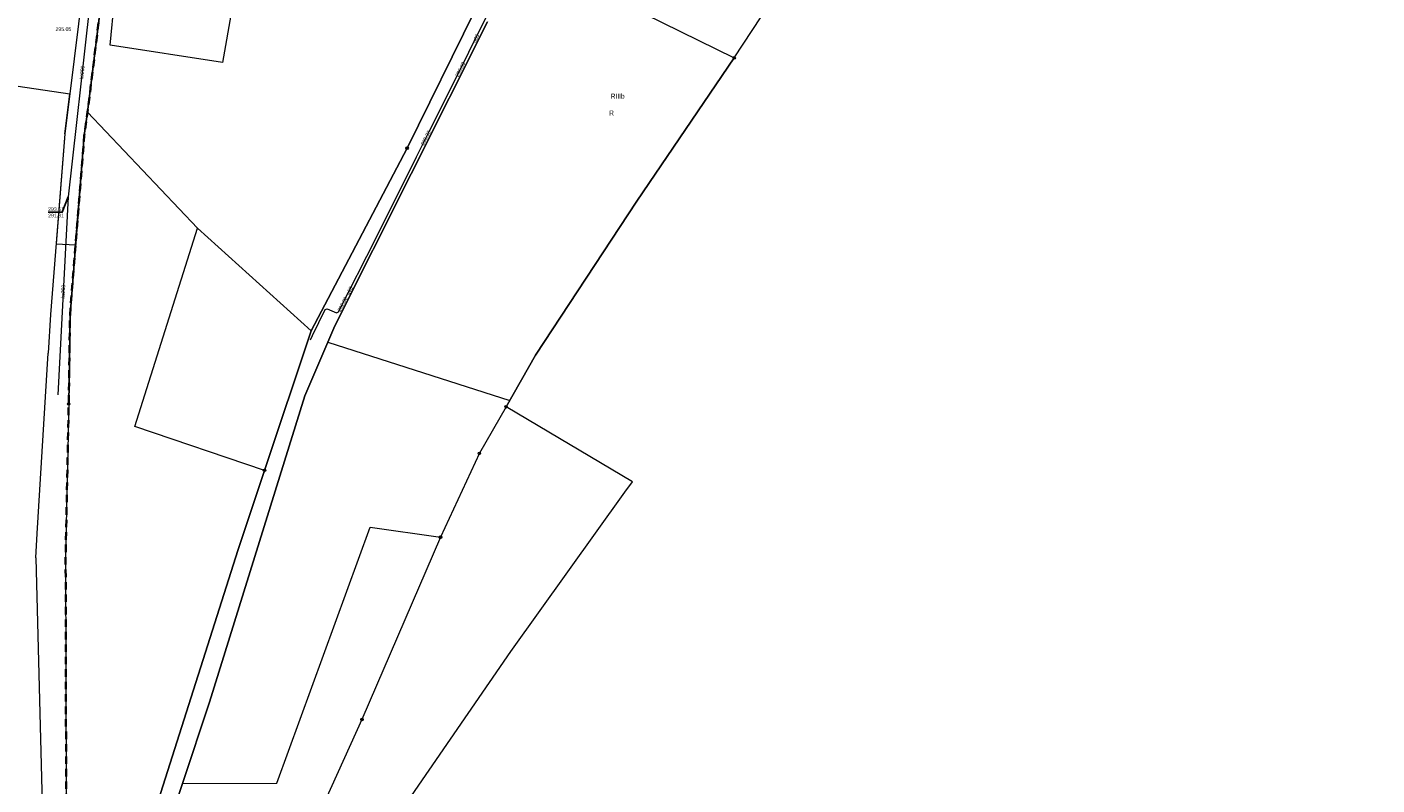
# Model space of a CAD drawing. Header units: metres. Extents: x 7423100 to 7429434, y 5527887 to 5533362.
# Tile 4 of 40: x 7426941 to 7427212, y 5531106 to 5531258. Entities that reach past the tile are written whole.
import ezdxf
from ezdxf.enums import TextEntityAlignment as Align

# ---------------------------------------------------------------- set-up
doc = ezdxf.new("R2010")
doc.units = ezdxf.units.M
doc.header["$MEASUREMENT"] = 0
doc.linetypes.add('1.5_1.0', pattern=[2.5, 1.5, -1])
doc.linetypes.add('219-500', pattern=[0])
doc.layers.get('0').update_dxf_attribs({"color": 2, "linetype": 'CONTINUOUS', "lineweight": 5})
for name, color, linetype in [('202-punkt graniczny', 7, 'CONTINUOUS'), ('203-punkt graniczny', 7, 'CONTINUOUS'), ('209-oznaczenie konturu klasyfikacyjnego', 7, 'CONTINUOUS'), ('210-oznaczenie konturu użytku gruntowego', 7, 'CONTINUOUS'), ('216-obręb ewidencyjny', 7, 'CONTINUOUS'), ('217-kontur klasyfikacyjny', 7, 'CONTINUOUS'), ('218-kontur użytku gruntowego', 7, 'CONTINUOUS'), ('219-działka ewidencyjna', 7, 'CONTINUOUS'), ('przewód gazowy', 7, 'CONTINUOUS'), ('przewód gazowy-Atr1', 7, 'CONTINUOUS'), ('przewód kanalizacyjny', 7, 'CONTINUOUS'), ('przewód kanalizacyjny-Atr1', 7, 'CONTINUOUS'), ('rzedna', 7, 'CONTINUOUS'), ('rzedna-Atr2', 7, 'CONTINUOUS'), ('rzedna-Atr3', 7, 'CONTINUOUS')]:
    doc.layers.add(name, color=color, linetype=linetype)
doc.styles.get("Standard").update_dxf_attribs({"font": 'Working1250.shx', "width": 0.75})

# ---------------------------------------------------------------- blocks, each defined once
blk = doc.blocks.new('203')
at = {"linetype": 'Continuous', "lineweight": 0}
h = blk.add_hatch(color=0, dxfattribs=at)
edge = h.paths.add_edge_path()
edge.add_arc((0, 0), 0.045, 0, 360)
blk = doc.blocks.new('202')
at = {"color": 0, "linetype": 'Continuous', "lineweight": 0}
blk.add_circle((0, 0), 0.25, dxfattribs=at)
blk = doc.blocks.new('PW01')
at = {"linetype": 'Continuous', "lineweight": 13}
h = blk.add_hatch(color=0, dxfattribs=at)
edge = h.paths.add_edge_path()
edge.add_arc((0, 0), 0.045, 0, 360)

msp = doc.modelspace()

# ---------------------------------------------------------------- linework, layer by layer
at = {"layer": '216-obręb ewidencyjny', "color": 7, "linetype": '1.5_1.0', "lineweight": 35, "flags": 128}
msp.add_lwpolyline([(7427465.39, 5530971.07), (7427486.65, 5530995.8), (7427495.11, 5531008.66), (7427506.55, 5531022.56), (7427519.92, 5531035.82), (7427519.91, 5531036.3), (7427540.59, 5531050.32), (7427543.86, 5531052.19), (7427571.29, 5531067.83), (7427590.31, 5531078.09), (7427613.86, 5531090.36), (7427646.86, 5531111.52), (7427660.42, 5531115.01), (7427662.16, 5531129.96), (7427666.71, 5531148.13), (7427670.68, 5531162.93), (7427670.94, 5531163.89), (7427672.3, 5531168.8), (7427678.26, 5531190.44), (7427681.76, 5531206.54), (7427682.92, 5531211.85), (7427685.79, 5531222.97), (7427687.08, 5531227.98), (7427693.27, 5531251.97), (7427696.49, 5531267.22), (7427697.15, 5531271.2), (7427705.01, 5531310.69), (7427706.98, 5531318.96), (7427709.16, 5531328.11), (7427710.97, 5531335.69), (7427711.99, 5531339.94), (7427715.7, 5531355.5), (7427716.72, 5531359.77), (7427717.33, 5531364), (7427719.63, 5531379.83), (7427720.91, 5531389.52), (7427720.1, 5531400.42), (7427722.9, 5531410.64), (7427724.18, 5531415.32), (7427734.05, 5531441.54), (7427734.54, 5531443.09), (7427737.48, 5531452.46), (7427746.03, 5531479.69), (7427750.79, 5531494.86), (7427755.27, 5531510.07), (7427764.29, 5531529.18), (7427769.04, 5531539.24), (7427783.7, 5531570.71), (7427800.96, 5531607.54), (7427810.14, 5531623.35), (7427817.05, 5531636.63), (7427820.22, 5531642.47), (7427823.76, 5531648.03), (7427828.76, 5531655.37), (7427835.75, 5531664.29), (7427847.7, 5531677.49), (7427857.3, 5531686.9), (7427863.35, 5531692.87), (7427866.84, 5531696.83), (7427873.21, 5531704.1), (7427875.02, 5531705.91), (7427875.9, 5531707), (7427877.05, 5531708.44), (7427882.64, 5531718.45), (7427883.93, 5531724.65), (7427887.73, 5531737.45), (7427891.69, 5531759.66), (7427891.48, 5531770.46), (7427892.27, 5531774.96), (7427890.97, 5531788.46), (7427890.75, 5531791.66), (7427885.03, 5531805.66), (7427884.53, 5531810.46), (7427884.63, 5531821.26), (7427891.42, 5531829.87), (7427906.99, 5531843.29), (7427916.38, 5531849.6), (7427929.99, 5531858.62), (7427946.45, 5531871.55), (7427946.91, 5531871.91), (7427951.16, 5531875.24), (7427948.04, 5531885.94), (7427960.54, 5531891.76), (7427964.44, 5531893.96), (7427978.13, 5531902.58), (7427991.32, 5531911), (7427995.73, 5531914.4), (7427996.71, 5531915.9), (7428010.31, 5531933.22), (7428022.68, 5531948.64), (7428034.97, 5531962.18), (7428048.85, 5531977.47), (7428055.64, 5531984.98), (7428067.62, 5531997.2), (7428088.07, 5532025.51), (7428095.13, 5532035.33), (7428118.02, 5532068.16), (7428124.13, 5532078.7), (7428127.6, 5532086.43), (7428137.36, 5532105.5), (7428146.28, 5532123.5), (7428156.46, 5532144.02), (7428165.92, 5532158.25), (7428174.92, 5532171.78), (7428184.81, 5532186.66), (7428197.91, 5532202.59), (7428203.6, 5532209.48), (7428212.77, 5532220.89), (7428222.36, 5532235.31), (7428227.59, 5532243.5), (7428239.65, 5532262.38), (7428262.18, 5532297.65), (7428262.89, 5532298.76), (7428267.28, 5532305.27), (7428280.85, 5532326.69), (7428294.78, 5532347.64), (7428302.22, 5532358.82), (7428306.83, 5532365.67), (7428308.41, 5532368.04), (7428310.22, 5532370.36), (7428313.2, 5532374.23), (7428314.71, 5532376.31), (7428318.18, 5532381.07), (7428330.97, 5532398.67), (7428340.32, 5532409.75), (7428341.48, 5532411.12), (7428357.54, 5532430.19), (7428358.07, 5532430.74), (7428411.8, 5532486.32), (7428420.17, 5532494.97), (7428420.71, 5532514.43), (7428420.95, 5532523.18), (7428421.59, 5532527.21), (7428425.03, 5532549.05), (7428428.58, 5532569.99), (7428428.82, 5532571.49), (7428433.55, 5532592.4), (7428433.7, 5532593.44), (7428439.72, 5532619.61), (7428441.16, 5532625.98), (7428447.68, 5532655.92), (7428448.85, 5532661.03), (7428450.4, 5532665.64), (7428456.16, 5532686.26), (7428464.05, 5532721.04), (7428466.61, 5532731.38), (7428471.44, 5532750.92), (7428477.31, 5532786.2), (7428477.75, 5532788.76), (7428481.61, 5532811.28), (7428485.02, 5532830.33), (7428485.96, 5532835.64), (7428489.02, 5532852.8), (7428491.88, 5532884.65), (7428490.49, 5532905.24), (7428489.9, 5532907.75), (7428488.34, 5532914.39), (7428477.51, 5532960.55), (7428474.58, 5532973.05), (7428466, 5532997.55), (7428463.57, 5533004.48), (7428458.75, 5533013.92), (7428458.62, 5533014.17), (7428456.91, 5533017.43), (7428443.52, 5533043.76), (7428441.89, 5533047.26), (7428432.02, 5533068.57), (7428429.1, 5533071.41), (7428421.46, 5533086.24), (7428417.65, 5533092.55), (7428416.37, 5533094.67), (7428407.6, 5533109.19), (7428399.88, 5533122.56), (7428399, 5533122.14), (7428384.14, 5533113.56), (7428358.23, 5533099.08), (7428353.17, 5533095.29), (7428350.35, 5533093.25), (7428346.37, 5533087.46), (7428335.97, 5533072.33), (7428323.99, 5533067.92), (7428302.18, 5533062.69), (7428276.87, 5533061.14), (7428266.59, 5533051.05), (7428253.59, 5533046.43), (7428242.99, 5533044.21), (7428237.11, 5533042.98), (7428216.6, 5533038.69), (7428207.43, 5533032.49), (7428201.31, 5533028.37), (7428186.87, 5533034.21), (7428178.41, 5533037.64), (7428168.31, 5533043.53), (7428156.68, 5533050.32), (7428152.08, 5533051.21), (7428139.57, 5533053.7), (7428130.77, 5533054.49), (7428119.27, 5533054.07), (7428110.39, 5533057.64), (7428098.36, 5533062.45), (7428085.46, 5533065.12), (7428082.36, 5533065.74), (7428081.89, 5533065.84), (7428070.35, 5533068.22), (7428061.98, 5533066.4), (7428048.15, 5533063.39), (7428038.77, 5533047.18), (7428032.37, 5533043.17), (7428026.27, 5533043.06), (7428020.58, 5533038.95), (7428010.18, 5533037.34), (7428004.88, 5533032.35), (7428000.78, 5533031.33), (7427991.37, 5533039.32), (7427978.58, 5533036.3), (7427952.09, 5533018.67), (7427941.39, 5533020.76), (7427919.92, 5533006.23), (7427911, 5533012.52), (7427905.49, 5533014.21), (7427886.6, 5533008.59), (7427878.01, 5533000.38), (7427860.42, 5533000.76), (7427856.1, 5533001.85), (7427848.81, 5532996.66), (7427844.63, 5532991.34), (7427833.61, 5532990.73), (7427830.19, 5532991.64), (7427821.61, 5532993.91), (7427801.42, 5532985.49), (7427799.22, 5532979.48), (7427785.84, 5532966.97), (7427779.24, 5532967.86), (7427772.74, 5532960.45), (7427767.37, 5532956.38), (7427761.35, 5532951.84), (7427743.15, 5532949.01), (7427722.47, 5532935.19), (7427714.87, 5532934.58), (7427709.39, 5532926.54), (7427704.5, 5532919.36), (7427708.29, 5532915.77), (7427670.41, 5532894.32), (7427670.93, 5532880.52), (7427657.14, 5532869.3), (7427642.64, 5532867.08), (7427645.86, 5532850.69), (7427643.03, 5532847), (7427633.28, 5532834.37), (7427615.99, 5532825.25), (7427601.39, 5532824.63), (7427597.79, 5532823.93), (7427581.3, 5532814.61), (7427580.3, 5532810.2), (7427580.42, 5532795), (7427576.24, 5532791), (7427570.13, 5532794.22), (7427563.82, 5532792.78), (7427562.43, 5532787.98), (7427561.24, 5532774.38), (7427551.65, 5532769.58), (7427547.26, 5532760.96), (7427544.28, 5532754.15), (7427533.08, 5532741.74), (7427525.48, 5532737.93), (7427518.21, 5532726.52), (7427513.32, 5532717.41), (7427504.52, 5532717.4), (7427487.72, 5532704.38), (7427495.32, 5532704.29), (7427498.54, 5532689.89), (7427484.95, 5532677.28), (7427484.98, 5532651.87), (7427464.18, 5532651.45), (7427460.58, 5532649.84), (7427460.99, 5532643.84), (7427465.4, 5532634.15), (7427460.42, 5532613.54), (7427455.72, 5532615.13), (7427452.43, 5532610.13), (7427448.23, 5532604.02), (7427444.65, 5532592.42), (7427427.06, 5532617.78), (7427421.61, 5532625.63), (7427420.8, 5532626.79), (7427411.78, 5532658.19), (7427364.62, 5532687.57), (7427347.71, 5532698.11), (7427346.79, 5532699.21), (7427344.7, 5532701.4), (7427342.3, 5532704.01), (7427333.69, 5532713.7), (7427318.37, 5532727.88), (7427303.07, 5532740.88), (7427298.11, 5532747.05), (7427296.37, 5532749.08), (7427268.49, 5532781.32), (7427267.82, 5532783.26), (7427259.56, 5532807), (7427252.16, 5532814.12), (7427243.84, 5532820.46), (7427230.79, 5532830.42), (7427219.84, 5532834.08), (7427209.87, 5532841.08), (7427193.37, 5532852.69), (7427182.89, 5532860), (7427174.62, 5532859.49), (7427145.07, 5532858.45), (7427135.91, 5532866.04), (7427132.23, 5532869.46), (7427126.09, 5532875.17), (7427076.64, 5532870.89), (7427049.99, 5532868.58), (7427047.59, 5532868.37), (7427026.08, 5532874.55), (7427016.08, 5532860.54), (7427008.18, 5532860.73), (7426998.37, 5532865.01), (7426993.57, 5532865.31), (7426989.58, 5532862.4), (7426988.78, 5532860.4), (7426986.29, 5532851.8), (7426984.19, 5532848.5), (7426982.39, 5532847.69), (7426978.39, 5532847.49), (7426977.09, 5532848.19), (7426969.09, 5532851.58), (7426959.87, 5532862.77), (7426953.16, 5532871.16), (7426945.26, 5532873.55), (7426936.06, 5532873.14), (7426920.57, 5532864.42), (7426901.08, 5532863.8), (7426886.66, 5532866.48), (7426858.04, 5532878.55), (7426848.24, 5532881.24), (7426836.84, 5532880.62), (7426827.84, 5532879.91), (7426830.51, 5532900.52), (7426808.91, 5532900.59), (7426800.31, 5532895.22), (7426796.37, 5532893.4), (7426789.7, 5532888.11), (7426781.63, 5532889.28), (7426754.99, 5532893.14), (7426744.12, 5532893.84), (7426734.31, 5532891.8), (7426711.8, 5532899.48), (7426702, 5532898.36), (7426693.7, 5532899.45), (7426692.22, 5532900.2), (7426674.39, 5532909.13), (7426669.98, 5532913.63), (7426663.87, 5532922.12), (7426661.18, 5532925.82), (7426658.16, 5532931.82), (7426655.95, 5532934.41), (7426649.04, 5532945.81), (7426645.83, 5532951.2), (7426640.82, 5532959.4), (7426638.03, 5532965.11), (7426635.21, 5532971.85), (7426627.58, 5532990.09), (7426626.18, 5532991.48), (7426624.88, 5532994.48), (7426623.97, 5532999.48), (7426620.98, 5533006.08), (7426616.87, 5533014.08), (7426614.76, 5533021.27), (7426613.64, 5533026.07), (7426610.63, 5533032.47), (7426608.22, 5533041.77), (7426605.48, 5533049.24), (7426603.61, 5533051.26), (7426592.7, 5533056.75), (7426580.15, 5533046.73), (7426559.81, 5533036.46), (7426519.01, 5533024.9), (7426518.28, 5533023.04), (7426514.97, 5533017.94), (7426514.75, 5533017.59), (7426500.99, 5532994.8), (7426500.35, 5532993.34), (7426498.19, 5532988.31), (7426496.88, 5532985.26), (7426490.01, 5532968.92), (7426485.4, 5532963.11), (7426483.96, 5532961.5), (7426472.92, 5532949.1), (7426472.15, 5532948.45), (7426452.58, 5532932.24), (7426428.19, 5532912.05), (7426404.95, 5532894.16), (7426397.78, 5532889.1), (7426388.33, 5532882.33), (7426375.2, 5532872.72), (7426353.34, 5532856.95), (7426347.97, 5532853.12), (7426324.46, 5532836.35), (7426308.66, 5532825.84), (7426302.59, 5532821.82), (7426280.93, 5532806.53), (7426256.54, 5532788.68), (7426246.89, 5532772.58), (7426238.77, 5532759.05), (7426236.22, 5532754.79), (7426233.15, 5532748.09), (7426223.08, 5532729.89), (7426207.6, 5532686.75), (7426205.22, 5532668.96), (7426205.34, 5532656.24), (7426209.96, 5532635.56), (7426270.77, 5532631.12), (7426295.38, 5532629.65), (7426305.25, 5532629.45), (7426316.44, 5532629.22), (7426328.89, 5532628.97), (7426383.49, 5532627.84), (7426385.49, 5532624.62), (7426413.22, 5532606.59), (7426432.44, 5532579.29), (7426443.17, 5532570.44), (7426447.97, 5532566.55), (7426451.02, 5532567.14), (7426461.37, 5532569.14), (7426478.18, 5532564.16), (7426480.97, 5532561.23), (7426483.68, 5532558.37), (7426512.71, 5532536.9), (7426518.25, 5532525.75), (7426527.4, 5532507.34), (7426528.95, 5532504.21), (7426550.34, 5532513.94), (7426578.56, 5532504.07), (7426582.06, 5532504.15), (7426613.86, 5532504.82), (7426617.75, 5532514.72), (7426623.85, 5532512.23), (7426648.75, 5532521.26), (7426655.66, 5532511.37), (7426666.78, 5532507.62), (7426670.47, 5532506.38), (7426687.18, 5532509.1), (7426688.46, 5532513.51), (7426696.31, 5532513.53), (7426710.76, 5532513.53), (7426713.35, 5532512.17), (7426715.28, 5532511.14), (7426718.81, 5532512.36), (7426724.26, 5532514.25), (7426729.27, 5532506.35), (7426741.47, 5532506.27), (7426752.07, 5532508.72), (7426762.57, 5532501.94), (7426771, 5532487.04), (7426784.58, 5532482.07), (7426784.61, 5532480.06), (7426784.74, 5532475.23), (7426798.04, 5532465.6), (7426803.52, 5532472.24), (7426815.21, 5532479.25), (7426817.5, 5532488.26), (7426823.9, 5532489.19), (7426833.5, 5532490.58), (7426844.71, 5532486.59), (7426861.41, 5532486.81), (7426874.15, 5532476.26), (7426878.53, 5532472.63), (7426886.83, 5532474.04), (7426887.52, 5532483.34), (7426894.84, 5532477.35), (7426905.33, 5532474.36), (7426924.83, 5532475.68), (7426948.46, 5532452.04), (7426964.32, 5532445.33), (7426976.98, 5532439.97), (7426984.88, 5532440.72), (7426988.48, 5532440.66), (7426992.18, 5532439.66), (7426995.88, 5532437.76), (7426977.65, 5532403.01), (7426962.67, 5532374.42), (7426960.36, 5532369.95), (7426955.2, 5532359.9), (7426924.94, 5532300.98), (7426921.45, 5532292.26), (7426919.66, 5532283.66), (7426917.17, 5532271.65), (7426911.31, 5532227.57), (7426911.15, 5532226.39), (7426909.94, 5532217.32), (7426909.34, 5532212.84), (7426904.97, 5532190.63), (7426902.69, 5532174.22), (7426892.77, 5532101.7), (7426892.48, 5532099.71), (7426891.98, 5532096.3), (7426902.63, 5532060.9), (7426905.03, 5532052.91), (7426908.77, 5532035.02), (7426912.8, 5532004.4), (7426914, 5531995.32), (7426900.71, 5531976.53), (7426903.32, 5531976.09), (7426918.79, 5531973.49), (7426934.31, 5531960.45), (7426940.15, 5531954.66), (7426947.86, 5531949.55), (7426956.74, 5531945.34), (7426966.06, 5531940.92), (7426985.89, 5531931.5), (7426992.71, 5531925.4), (7427008.28, 5531920.67), (7427008.58, 5531920.57), (7427018.94, 5531917.44), (7427022.51, 5531916.34), (7427036.52, 5531909.46), (7427039.97, 5531904.23), (7427045.05, 5531896.56), (7427045.71, 5531886.51), (7427046.93, 5531869.5), (7427039.34, 5531861.65), (7427039.77, 5531849.58), (7427058.41, 5531833.42), (7427069.04, 5531835.52), (7427077.31, 5531833.2), (7427066.34, 5531809.48), (7427059.22, 5531795.17), (7427047.43, 5531771.5), (7427030.72, 5531737.93), (7427030.13, 5531733.63), (7427029.43, 5531731.43), (7427022.66, 5531709.42), (7427019.27, 5531700.11), (7427014.28, 5531685.4), (7427001.92, 5531652.59), (7427000.53, 5531646.58), (7426999.52, 5531641.61), (7426998.23, 5531631.7), (7426991.78, 5531594.74), (7426991.4, 5531583.17), (7426990.27, 5531566.87), (7426990.24, 5531550.36), (7426989.73, 5531544.77), (7426987.64, 5531522.63), (7426985.96, 5531504.82), (7426984.82, 5531493.03), (7426986.1, 5531487.11), (7426981.47, 5531443.78), (7426977.76, 5531429.02), (7426975.05, 5531404.33), (7426975.44, 5531396.13), (7426974.63, 5531391.34), (7426974.71, 5531388.72), (7426973.15, 5531375.95), (7426972.52, 5531370.17), (7426972.26, 5531369.28), (7426962.42, 5531315.6), (7426962.3, 5531314.96), (7426956.92, 5531271.95), (7426953.08, 5531240.63), (7426952.41, 5531236), (7426949.55, 5531199.94), (7426949.29, 5531182.09), (7426948.67, 5531151.75), (7426948.83, 5531077.97), (7426948.89, 5531052.46), (7426949, 5531044.75), (7426949.06, 5531042.26), (7426959.47, 5531041.2), (7426967.17, 5531051.07), (7426975.56, 5531047.46), (7426974.73, 5531037.81), (7426977.82, 5531034.33), (7426975.26, 5531028.98), (7426976.11, 5531028.3), (7426977.17, 5531027.68), (7426986.27, 5531024.3), (7426986.18, 5531016.79), (7426989.75, 5531012.82), (7427001.99, 5531013.1), (7427006.48, 5531017.32), (7427011.17, 5531013.73), (7427012.99, 5531012.33), (7427014.48, 5530985.54), (7427014.74, 5530981.13), (7427020.54, 5530971.03), (7427033.35, 5530964.15), (7427038.55, 5530958.35), (7427040.32, 5530950.17), (7427041.57, 5530944.36), (7427041.49, 5530941.06), (7427040.68, 5530937.35), (7427039.38, 5530934.35), (7427037.7, 5530932.55), (7427037.39, 5530931.15), (7427038.89, 5530929.65), (7427043.79, 5530929.36), (7427042.62, 5530906.75), (7427051.9, 5530896.56), (7427056.64, 5530891.37), (7427059.44, 5530890.87), (7427061.75, 5530893.09), (7427064.44, 5530892.38), (7427063.86, 5530884.68), (7427067.06, 5530868.79), (7427069.58, 5530856.38), (7427067.98, 5530854.38), (7427063.19, 5530847.37), (7427071.19, 5530845.18), (7427067.66, 5530826.85), (7427066.52, 5530820.97), (7427074.23, 5530812.38), (7427075.63, 5530812.48), (7427078.76, 5530815.4), (7427081.33, 5530817.79), (7427083.13, 5530817.69), (7427089.73, 5530814.8), (7427090.84, 5530809.4), (7427095.06, 5530803.62), (7427099.57, 5530799.35), (7427102.05, 5530797.01), (7427110.17, 5530781.02), (7427111.98, 5530775.52), (7427113.88, 5530773.62), (7427119.56, 5530767.9), (7427122.91, 5530764.53), (7427126.31, 5530751.64), (7427126.72, 5530742.44), (7427127.63, 5530738.44), (7427128.73, 5530735.94), (7427135.94, 5530727.75), (7427138.95, 5530721.45), (7427141.45, 5530718.85), (7427147.76, 5530713.76), (7427152.67, 5530706.46), (7427153.17, 5530702.86), (7427152.87, 5530700.66), (7427151.68, 5530696.86), (7427148.68, 5530694.86), (7427140.3, 5530690.45), (7427133.89, 5530685.24), (7427126.01, 5530681.43), (7427126.1, 5530678.63), (7427128.3, 5530677.73), (7427134.8, 5530674.94), (7427139.71, 5530670.44), (7427147.22, 5530663.75), (7427153.83, 5530656.66), (7427155.34, 5530654.95), (7427157.53, 5530652.46), (7427162.16, 5530642.77), (7427165.25, 5530637.97), (7427175.76, 5530629.58), (7427178.57, 5530624.69), (7427180.77, 5530624.69), (7427186.27, 5530626.91), (7427192.08, 5530616), (7427189.19, 5530606.6), (7427188.9, 5530598.51), (7427185.31, 5530590.49), (7427185.03, 5530585.49), (7427186.32, 5530580.79), (7427186.94, 5530577.59), (7427200.13, 5530577.71), (7427212.92, 5530668.53), (7427222.92, 5530667.54), (7427239.22, 5530668.36), (7427254.72, 5530669.58), (7427272.1, 5530672.58), (7427285.02, 5530674.82), (7427292.63, 5530716.94), (7427299.23, 5530754.84), (7427307.45, 5530788.08), (7427314.93, 5530810.57), (7427327.03, 5530840.89), (7427342.59, 5530870.71), (7427344.82, 5530872.71), (7427348.58, 5530876.1), (7427360.47, 5530886.83), (7427372.76, 5530897.35), (7427375.04, 5530899.22), (7427399.94, 5530919.58), (7427404.64, 5530923.21), (7427411.42, 5530928.44), (7427415.71, 5530931.74), (7427439.25, 5530950.63), (7427447.3, 5530955.64)], close=True, dxfattribs=at)
at = {"layer": '217-kontur klasyfikacyjny', "color": 92, "linetype": 'Continuous', "lineweight": 18, "flags": 128}
for points in [[(7427082.88, 5531251.54), (7427104.25, 5531284.13)], [(7426957.59, 5531254.09), (7426958.51, 5531263.04)], [(7426955.67, 5531261.72), (7426953.08, 5531240.63)], [(7426953.08, 5531240.63), (7426955.67, 5531261.72)], [(7426982.05, 5531261.23), (7426980.17, 5531250.61)], [(7427017.21, 5531233.43), (7427030.83, 5531260.97)], [(7427033.37, 5531258.75), (7427002.68, 5531197.79)], [(7426980.17, 5531250.61), (7426957.59, 5531254.09)], [(7427063.32, 5531222.81), (7427082.88, 5531251.54)], [(7426935.56, 5531246.42), (7426949.5, 5531244.33)], [(7426949.5, 5531244.33), (7426948.5, 5531236.28)], [(7426952.41, 5531236), (7426953.08, 5531240.63)], [(7426953.08, 5531240.63), (7426975.11, 5531217.36)], [(7426948.5, 5531236.28), (7426946.75, 5531214.25)], [(7426950.67, 5531214.07), (7426952.41, 5531236)], [(7426997.95, 5531196.76), (7427017.21, 5531233.43)], [(7427042.96, 5531191.92), (7427063.32, 5531222.81)], [(7426975.11, 5531217.36), (7426997.95, 5531196.76)], [(7426946.75, 5531214.25), (7426950.67, 5531214.07)], [(7427002.68, 5531197.79), (7427001.28, 5531194.53)], [(7427001.28, 5531194.53), (7427037.8, 5531182.84)], [(7427037.8, 5531182.84), (7427042.96, 5531191.92)]]:
    msp.add_lwpolyline(points, dxfattribs=at)
at = {"layer": '218-kontur użytku gruntowego', "color": 3, "linetype": 'Continuous', "lineweight": 18, "flags": 128}
for points in [[(7427082.88, 5531251.54), (7427104.25, 5531284.13)], [(7426957.59, 5531254.09), (7426958.51, 5531263.04)], [(7426955.67, 5531261.72), (7426953.08, 5531240.63)], [(7426982.05, 5531261.23), (7426980.17, 5531250.61)], [(7427017.21, 5531233.43), (7427030.83, 5531260.97)], [(7427030.83, 5531260.97), (7427017.21, 5531233.43)], [(7427002.68, 5531197.79), (7427033.37, 5531258.75)], [(7427033.37, 5531258.75), (7427002.68, 5531197.79)], [(7426980.17, 5531250.61), (7426957.59, 5531254.09)], [(7427063.32, 5531222.81), (7427082.88, 5531251.54)], [(7426953.08, 5531240.63), (7426952.41, 5531236)], [(7426952.41, 5531236), (7426949.55, 5531199.94)], [(7426997.95, 5531196.76), (7427017.21, 5531233.43)], [(7427017.21, 5531233.43), (7426997.95, 5531196.76)], [(7427042.96, 5531191.92), (7427063.32, 5531222.81)], [(7426962.58, 5531177.59), (7426975.11, 5531217.36)], [(7426975.11, 5531217.36), (7426997.95, 5531196.76)], [(7426949.55, 5531199.94), (7426949.29, 5531182.09)], [(7427001.28, 5531194.53), (7427002.68, 5531197.79)], [(7427002.68, 5531197.79), (7427001.28, 5531194.53)], [(7426997.95, 5531196.76), (7426988.59, 5531168.78)], [(7426996.67, 5531183.77), (7427001.28, 5531194.53)], [(7427001.28, 5531194.53), (7426996.67, 5531183.77)], [(7427037.07, 5531181.55), (7427042.96, 5531191.92)], [(7426977.55, 5531122.26), (7426996.67, 5531183.77)], [(7426996.67, 5531183.77), (7426977.55, 5531122.26)], [(7426949.29, 5531182.09), (7426948.67, 5531151.75)], [(7427062.45, 5531166.46), (7427037.07, 5531181.55)], [(7426988.59, 5531168.78), (7426962.58, 5531177.59)], [(7426983.29, 5531152.94), (7426988.59, 5531168.78)], [(7426988.59, 5531168.78), (7426983.29, 5531152.94)], [(7427060.9, 5531164.42), (7427062.45, 5531166.46)], [(7427038.05, 5531132.47), (7427060.9, 5531164.42)], [(7426991.06, 5531106.04), (7427009.81, 5531157.41)], [(7427009.81, 5531157.41), (7427023.92, 5531155.4)], [(7427023.92, 5531155.4), (7427008.14, 5531118.82)], [(7426948.67, 5531151.75), (7426948.83, 5531077.97)], [(7426959.69, 5531078.73), (7426983.29, 5531152.94)], [(7426983.29, 5531152.94), (7426959.69, 5531078.73)], [(7427017.35, 5531102.46), (7427038.05, 5531132.47)], [(7426972.1, 5531105.95), (7426977.55, 5531122.26)], [(7426977.55, 5531122.26), (7426972.1, 5531105.95)], [(7427008.14, 5531118.82), (7426990.67, 5531080.23)], [(7426959.06, 5531066.9), (7426972.1, 5531105.95)], [(7426972.1, 5531105.95), (7426991.06, 5531106.04)]]:
    msp.add_lwpolyline(points, dxfattribs=at)
at = {"layer": '219-działka ewidencyjna', "color": 7, "linetype": '219-500', "lineweight": 18, "flags": 128}
for points in [[(7426952.99, 5531272.5), (7426949.5, 5531244.33)], [(7426956.92, 5531271.95), (7426953.08, 5531240.63)], [(7427017.21, 5531233.43), (7427030.83, 5531260.97)], [(7427061.34, 5531262.12), (7427082.88, 5531251.54)], [(7427002.68, 5531197.79), (7427033.37, 5531258.75)], [(7427082.88, 5531251.54), (7427063.32, 5531222.81)], [(7426948.5, 5531236.28), (7426949.5, 5531244.33)], [(7426952.41, 5531236), (7426953.08, 5531240.63)], [(7426948.5, 5531236.28), (7426945.62, 5531200.08)], [(7426949.55, 5531199.94), (7426952.41, 5531236)], [(7427017.21, 5531233.43), (7426997.95, 5531196.76)], [(7427063.32, 5531222.81), (7427042.96, 5531191.92)], [(7426945.62, 5531200.08), (7426945.14, 5531192.29)], [(7426949.29, 5531182.09), (7426949.55, 5531199.94)], [(7427002.68, 5531197.79), (7427001.28, 5531194.53)], [(7426988.59, 5531168.78), (7426997.95, 5531196.76)], [(7427001.28, 5531194.53), (7426996.67, 5531183.77)], [(7426942.93, 5531156.13), (7426945.14, 5531192.29)], [(7427042.96, 5531191.92), (7427037.07, 5531181.55)], [(7426996.67, 5531183.77), (7426977.55, 5531122.26)], [(7426949.29, 5531182.09), (7426948.67, 5531151.75)], [(7427037.07, 5531181.55), (7427031.72, 5531172.21)], [(7427031.72, 5531172.21), (7427023.92, 5531155.4)], [(7426988.59, 5531168.78), (7426983.29, 5531152.94)], [(7426942.7, 5531151.26), (7426942.93, 5531156.13)], [(7427023.92, 5531155.4), (7427008.14, 5531118.82)], [(7426942.7, 5531151.26), (7426944.87, 5531065.57)], [(7426948.67, 5531151.75), (7426948.83, 5531077.97)], [(7426983.29, 5531152.94), (7426959.69, 5531078.73)], [(7426977.55, 5531122.26), (7426972.1, 5531105.95)], [(7427008.14, 5531118.82), (7426990.67, 5531080.23)], [(7426972.1, 5531105.95), (7426959.06, 5531066.9)]]:
    msp.add_lwpolyline(points, dxfattribs=at)
at = {"layer": 'przewód gazowy', "color": 52, "linetype": 'Continuous', "lineweight": 18, "flags": 128}
msp.add_lwpolyline([(7426997.81, 5531194.96), (7426998.21, 5531195.83), (7427000.78, 5531201.08), (7427001.16, 5531201.2), (7427003.05, 5531200.37), (7427003.46, 5531200.59), (7427011.01, 5531215.44), (7427019.06, 5531231.68), (7427021.68, 5531236.94), (7427027.04, 5531247.57), (7427032.16, 5531257.81), (7427038.64, 5531270.61), (7427043.21, 5531279.73), (7427045.59, 5531284.54), (7427048.76, 5531291.71), (7427053.48, 5531302.12), (7427058.89, 5531314.5), (7427058.18, 5531318), (7427061.14, 5531324.68), (7427066.41, 5531336.39), (7427066.98, 5531337.61)], dxfattribs=at)
at = {"layer": 'przewód kanalizacyjny', "color": 34, "linetype": 'Continuous', "lineweight": 18, "flags": 128}
msp.add_lwpolyline([(7427011.65, 5531644.83), (7427006.96, 5531627.67), (7427001.21, 5531596.89), (7426993.19, 5531597.66), (7426991.36, 5531564.38), (7426997.37, 5531563.76), (7426992.09, 5531514.58), (7426989.97, 5531491.13), (7426985.41, 5531487.47), (7426982.02, 5531455.64), (7426980.16, 5531429.04), (7426986.28, 5531428.29), (7426984.29, 5531403.65), (7426978.9, 5531378.66), (7426969.44, 5531371.85), (7426962.79, 5531334.43), (7426959.34, 5531313.54), (7426956.2, 5531289.02), (7426953.99, 5531266.14), (7426953.38, 5531261.24), (7426949.16, 5531223.65), (7426947.08, 5531183.97)], dxfattribs=at)
at = {"layer": 'rzedna-Atr2', "color": 7, "flags": 128}
msp.add_lwpolyline([(7426949.16, 5531223.65), (7426947.99, 5531220.59), (7426945.17, 5531220.59)], dxfattribs=at)

# ---------------------------------------------------------------- block references
at = {"layer": '202-punkt graniczny', "color": 7, "linetype": 'Continuous', "lineweight": 18}
for p in [(7427082.88, 5531251.54), (7427017.21, 5531233.43), (7426949.29, 5531182.09), (7427037.07, 5531181.55), (7427031.72, 5531172.21), (7426988.59, 5531168.78), (7427023.92, 5531155.4), (7427008.14, 5531118.82)]:
    msp.add_blockref('202', p, dxfattribs=at)
at = {"layer": '203-punkt graniczny', "color": 7, "linetype": 'Continuous', "lineweight": 18}
for p in [(7426949.5, 5531244.33), (7426953.08, 5531240.63), (7426948.5, 5531236.28), (7426952.41, 5531236), (7427063.32, 5531222.81), (7426945.62, 5531200.08), (7426949.55, 5531199.94), (7427002.68, 5531197.79), (7426997.95, 5531196.76), (7427001.28, 5531194.53), (7426945.14, 5531192.29), (7427042.96, 5531191.92), (7426996.67, 5531183.77), (7426942.93, 5531156.13), (7426942.7, 5531151.26), (7426948.67, 5531151.75), (7426983.29, 5531152.94), (7426977.55, 5531122.26), (7426972.1, 5531105.95)]:
    msp.add_blockref('203', p, dxfattribs=at)
at = {"layer": 'rzedna', "color": 52, "linetype": 'Continuous', "lineweight": 18}
for p in [(7427027.04, 5531247.57), (7427021.68, 5531236.94), (7427000.78, 5531201.08), (7427001.16, 5531201.2), (7427003.05, 5531200.37), (7427003.46, 5531200.59), (7426997.81, 5531194.96)]:
    msp.add_blockref('PW01', p, dxfattribs=at)
at = {"layer": 'rzedna', "color": 34, "linetype": 'Continuous', "lineweight": 18}
msp.add_blockref('PW01', (7426949.16, 5531223.65), dxfattribs=at)

# ---------------------------------------------------------------- texts
at = {"layer": '209-oznaczenie konturu klasyfikacyjnego', "color": 3, "linetype": 'Continuous', "lineweight": 18, "width": 0.79}
msp.add_text('RIIIb', height=1, dxfattribs=at).set_placement((7427058.08, 5531243.36))
at = {"layer": '210-oznaczenie konturu użytku gruntowego', "color": 3, "linetype": 'Continuous', "lineweight": 18, "width": 0.79}
msp.add_text('R', height=1, dxfattribs=at).set_placement((7427057.76, 5531239.98))
at = {"layer": 'przewód gazowy-Atr1', "color": 40, "width": 0.9}
for rotation, p in [(63.435, (7427030.61, 5531254.7)), (63.051, (7427005.23, 5531204.07))]:
    msp.add_text('g63', height=0.75, rotation=rotation, dxfattribs=at).set_placement(p, align=Align.MIDDLE_LEFT)
at = {"layer": 'przewód kanalizacyjny-Atr1', "color": 34, "width": 0.9}
for rotation, p in [(83.594, (7426951.81, 5531247.25)), (86.999, (7426948.09, 5531203.28))]:
    msp.add_text('ks200', height=0.75, rotation=rotation, dxfattribs=at).set_placement(p, align=Align.MIDDLE_LEFT)
at = {"layer": 'rzedna-Atr2', "color": 40, "width": 0.9}
for s, rotation, p in [('296.33', 63.434, (7427027.17, 5531247.83)), ('295.33', 63.605, (7427020.25, 5531234.06)), ('292.38', 63.05, (7427003.53, 5531200.73))]:
    msp.add_text(s, height=0.75, rotation=rotation, dxfattribs=at).set_placement(p, align=Align.MIDDLE_LEFT)
at = {"layer": 'rzedna-Atr2', "color": 34, "width": 0.9}
msp.add_text('293.51', height=0.75, dxfattribs=at).set_placement((7426945.17, 5531220.6), align=Align.BOTTOM_LEFT)
at = {"layer": 'rzedna-Atr3', "color": 34, "width": 0.9}
for s, p in [('295.05', (7426946.65, 5531256.71)), ('291.31', (7426945.17, 5531219.32))]:
    msp.add_text(s, height=0.75, dxfattribs=at).set_placement(p, align=Align.BOTTOM_LEFT)

doc.saveas('drawing.dxf')
